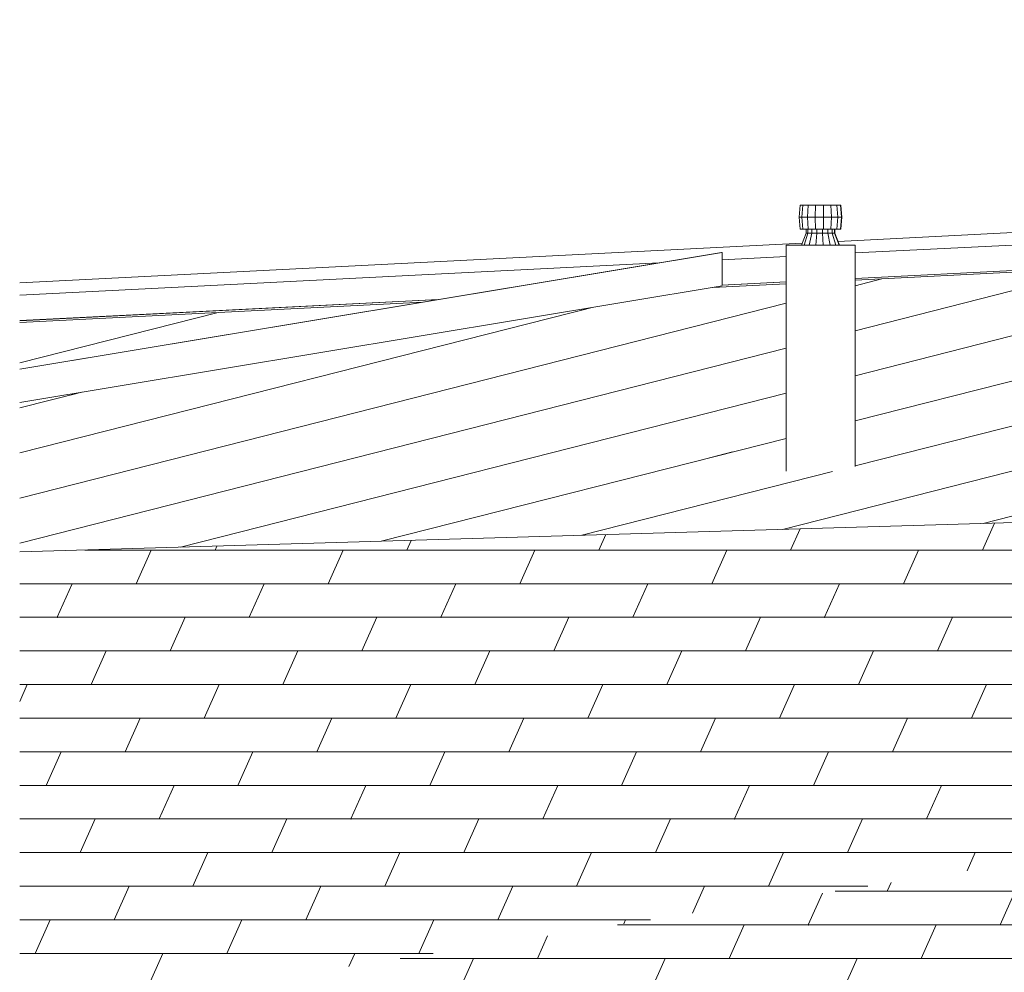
# Model space of a CAD drawing. Header units: millimetres. Extents: x -65 to 293624, y -1905 to 31061.
# Tile 156 of 256: x 104402 to 107373, y 23533 to 26406. Entities that reach past the tile are written whole.
import ezdxf

# ---------------------------------------------------------------- set-up
doc = ezdxf.new("R2010")
doc.units = ezdxf.units.MM
doc.header["$MEASUREMENT"] = 0
for name, color, linetype in [('00 2D joon.AR', 7, 'Continuous'), ('1239 KVJVK varustus katusel.AR', 7, 'Continuous'), ('1248 Vihmaveerennid.AR', 7, 'Continuous'), ('1263 Katusekate - plekk.AR', 7, 'Continuous')]:
    doc.layers.add(name, color=color, linetype=linetype)

# ---------------------------------------------------------------- blocks, each defined once
blk = doc.blocks.new('Section Element_1325_3', base_point=(20443.1, 12361.4))
at = {"layer": '1248 Vihmaveerennid.AR', "color": 7, "linetype": 'Continuous', "lineweight": 13}
for p, q in [((106520, 25703.8), (104401.9, 25352.4)), ((106521.5, 25703.8), (104401.9, 25352.1)), ((106521.5, 25703.8), (106520, 25703.8)), ((106521.5, 25605.3), (106521.5, 25703.8)), ((106521.5, 25603.2), (104401.9, 25251.5))]:
    blk.add_line(p, q, dxfattribs=at)
blk = doc.blocks.new('Section Element_1400_3', base_point=(20443.1, 12361.4))
at = {"layer": '1248 Vihmaveerennid.AR', "color": 7, "linetype": 'Continuous', "lineweight": 13}
for p, q in [((106871.6, 25737.4), (117550.9, 26277.5)), ((106922.6, 25702.4), (117550.9, 26239.9)), ((106922.6, 25625.7), (117550.9, 26163.3)), ((106922.6, 25625.6), (117550.9, 26163.1)), ((104401.9, 25612.5), (106763.6, 25731.9)), ((104401.9, 25574.9), (106331.3, 25672.5)), ((106521.5, 25682.1), (106714.7, 25691.9)), ((106521.2, 25605.3), (106714.6, 25615.1)), ((106521.5, 25605.4), (106714.6, 25615.2)), ((104401.9, 25498.3), (105666.5, 25562.2)), ((104401.9, 25498.1), (105665.1, 25562))]:
    blk.add_line(p, q, dxfattribs=at)
blk = doc.blocks.new('Section Element_1415_3', base_point=(20443.1, 12361.4))
at = {"layer": '1263 Katusekate - plekk.AR', "linetype": 'Continuous', "lineweight": 0, "true_color": 0x000000}
h = blk.add_hatch(dxfattribs=at)
h.set_pattern_fill('Valtsplekk_1_0003', color=178, style=0, pattern_type=2)
h.set_pattern_definition([(14.25803, (89987.18, 24697.27), (534.76955, 0.0002), [])])
h.paths.add_polyline_path([(104401.9, 25251.5), (104401.9, 24800.4), (115361.9, 25125.5), (115361.9, 25135.1), (115357.5, 25220.5), (115361.9, 25221.3), (115361.9, 25229.9), (115363.9, 25228.8), (115363.9, 25221.6), (122464.8, 26406.1), (117758.8, 26168.2), (117758.8, 25799), (117756.5, 25794.6), (117738.7, 25789.9), (117708.1, 25785.5), (117669.4, 25782.1), (117628.5, 25780.2), (117591.6, 25780.1), (117564.4, 25781.8), (117550.9, 25785.1), (117550.9, 26157.7), (106922.6, 25620.3), (106922.6, 25058), (106920.3, 25053.7), (106902.5, 25048.9), (106871.9, 25044.5), (106833.2, 25041.1), (106792.3, 25039.2), (106755.4, 25039.1), (106728.1, 25040.8), (106714.6, 25044.1), (106714.6, 25609.8), (106494, 25598.6)])
h = blk.add_hatch(dxfattribs=at)
h.set_pattern_fill('Valtsplekk_1_0003', color=178, style=0, pattern_type=2)
h.set_pattern_definition([(14.258, (89987.18, 24697.27), (534.7695, 0.0002), [])])
h.paths.add_polyline_path([(104401.9, 25251.5), (104401.9, 25248.4), (106518.1, 25599.9), (106494, 25598.6)])
h = blk.add_hatch(dxfattribs=at)
h.set_pattern_fill('Valtsplekk_1_0003', color=178, style=0, pattern_type=2)
h.set_pattern_definition([(14.258, (89987.18, 24697.27), (534.7695, 0.0002), [])])
h.paths.add_polyline_path([(104401.9, 25492.9), (104401.9, 25352.4), (105619.6, 25554.4)])
h = blk.add_hatch(dxfattribs=at)
h.set_pattern_fill('Valtsplekk_1_0003', color=178, style=0, pattern_type=2)
h.set_pattern_definition([(14.258, (89987.18, 24697.27), (534.7695, 0.0002), [])])
h.paths.add_polyline_path([(106405.7, 25081.4), (106728.1, 25040.8), (106714.6, 25044.1), (106714.6, 25085.7), (106596.2, 25100.5), (106569.7, 25102.2), (106532.8, 25102.1), (106521.9, 25101.6), (106520.4, 25101.9), (106500.5, 25103.7), (106485, 25104.6), (106463.2, 25104.6), (106438.6, 25103.5), (106415, 25101.6), (106395.8, 25099.2), (106384, 25096.6), (106381.4, 25094.2), (106388.5, 25092.4), (106402.5, 25090), (106404.1, 25089.8), (106398.1, 25088.5), (106393.7, 25084.4)])
at = {"layer": '1263 Katusekate - plekk.AR', "color": 7, "linetype": 'Continuous', "lineweight": 13}
for p, q in [((117550.9, 26157.7), (106922.6, 25620.3)), ((106714.6, 25609.8), (106494, 25598.6)), ((105619.6, 25554.4), (104401.9, 25492.9))]:
    blk.add_line(p, q, dxfattribs=at)
blk = doc.blocks.new('*X1520', base_point=(20443.1, 12361.4))
at = {"layer": '1263 Katusekate - plekk.AR', "color": 7, "linetype": 'Continuous', "lineweight": 13}
for p, q in [((106757, 24870.3), (106728.4, 24806.2)), ((107343.7, 24887.7), (107307.3, 24806.2)), ((106170.3, 24852.9), (106149.5, 24806.2)), ((104996.9, 24818.1), (104991.6, 24806.2)), ((105583.6, 24835.5), (105570.6, 24806.2)), ((104598.6, 24806.2), (104605.7, 24806.2)), ((104605.7, 24806.2), (105763.5, 24806.2)), ((104798.6, 24806.2), (104753.4, 24704.8)), ((105377.6, 24806.2), (105332.3, 24704.8)), ((105763.5, 24806.2), (106921.4, 24806.2)), ((105956.5, 24806.2), (105911.2, 24704.8)), ((106535.4, 24806.2), (106490.2, 24704.8)), ((106921.4, 24806.2), (108079.2, 24806.2)), ((107114.4, 24806.2), (107069.1, 24704.8)), ((104560.4, 24704.8), (104401.9, 24704.8)), ((104401.9, 24704.8), (104560.4, 24704.8)), ((104560.4, 24704.8), (104515.1, 24603.4)), ((105332.3, 24704.8), (104560.4, 24704.8)), ((104560.4, 24704.8), (104753.4, 24704.8)), ((104753.4, 24704.8), (105525.3, 24704.8)), ((105139.3, 24704.8), (105094, 24603.4)), ((105718.2, 24704.8), (105332.3, 24704.8)), ((105525.3, 24704.8), (105718.2, 24704.8)), ((105718.2, 24704.8), (105673, 24603.4)), ((106490.2, 24704.8), (105718.2, 24704.8)), ((105718.2, 24704.8), (105911.2, 24704.8)), ((105911.2, 24704.8), (106683.1, 24704.8)), ((106297.2, 24704.8), (106251.9, 24603.4)), ((106876.1, 24704.8), (106490.2, 24704.8)), ((106683.1, 24704.8), (106876.1, 24704.8)), ((106876.1, 24704.8), (106830.8, 24603.4)), ((107648, 24704.8), (106876.1, 24704.8)), ((106876.1, 24704.8), (107069.1, 24704.8)), ((107069.1, 24704.8), (107841, 24704.8)), ((104401.9, 24603.4), (104515.1, 24603.4)), ((104401.9, 24603.4), (104515.1, 24603.4)), ((104515.1, 24603.4), (105287, 24603.4)), ((104515.1, 24603.4), (105673, 24603.4)), ((104901.1, 24603.4), (104855.8, 24502)), ((105287, 24603.4), (105673, 24603.4)), ((105480, 24603.4), (105434.7, 24502)), ((105673, 24603.4), (106444.9, 24603.4)), ((105673, 24603.4), (106830.8, 24603.4)), ((106058.9, 24603.4), (106013.6, 24502)), ((106444.9, 24603.4), (106830.8, 24603.4)), ((106637.8, 24603.4), (106592.6, 24502)), ((106830.8, 24603.4), (107602.7, 24603.4)), ((106830.8, 24603.4), (107988.7, 24603.4)), ((107216.8, 24603.4), (107171.5, 24502)), ((104401.9, 24502), (104469.8, 24502)), ((104469.8, 24502), (105627.7, 24502)), ((104662.8, 24502), (104617.5, 24400.6)), ((105241.7, 24502), (105196.4, 24400.6)), ((105627.7, 24502), (106785.5, 24502)), ((105820.7, 24502), (105775.4, 24400.6)), ((106399.6, 24502), (106354.3, 24400.6)), ((106785.5, 24502), (107943.4, 24502)), ((106978.5, 24502), (106933.2, 24400.6)), ((104424.5, 24400.6), (104401.9, 24349.9)), ((104424.5, 24400.6), (104401.9, 24400.6)), ((104401.9, 24400.6), (104424.5, 24400.6)), ((105196.4, 24400.6), (104424.5, 24400.6)), ((104424.5, 24400.6), (104617.5, 24400.6)), ((104617.5, 24400.6), (105389.4, 24400.6)), ((105003.5, 24400.6), (104958.2, 24299.2)), ((105582.4, 24400.6), (105196.4, 24400.6)), ((105389.4, 24400.6), (105582.4, 24400.6)), ((105582.4, 24400.6), (105537.1, 24299.2)), ((106354.3, 24400.6), (105582.4, 24400.6)), ((105582.4, 24400.6), (105775.4, 24400.6)), ((105775.4, 24400.6), (106547.3, 24400.6)), ((106161.3, 24400.6), (106116, 24299.2)), ((106740.3, 24400.6), (106354.3, 24400.6)), ((106547.3, 24400.6), (106740.3, 24400.6)), ((106740.3, 24400.6), (106695, 24299.2)), ((107512.2, 24400.6), (106740.3, 24400.6)), ((106740.3, 24400.6), (106933.2, 24400.6)), ((106933.2, 24400.6), (107705.1, 24400.6)), ((107319.2, 24400.6), (107273.9, 24299.2)), ((104401.9, 24299.2), (105151.2, 24299.2)), ((104401.9, 24299.2), (105537.1, 24299.2)), ((104765.2, 24299.2), (104719.9, 24197.8)), ((105151.2, 24299.2), (105537.1, 24299.2)), ((105344.1, 24299.2), (105298.9, 24197.8)), ((105537.1, 24299.2), (106309, 24299.2)), ((105537.1, 24299.2), (106695, 24299.2)), ((105923.1, 24299.2), (105877.8, 24197.8)), ((106309, 24299.2), (106695, 24299.2)), ((106502, 24299.2), (106456.7, 24197.8)), ((106695, 24299.2), (107466.9, 24299.2)), ((106695, 24299.2), (107852.8, 24299.2)), ((107080.9, 24299.2), (107035.6, 24197.8)), ((104401.9, 24197.8), (105491.8, 24197.8)), ((104526.9, 24197.8), (104481.7, 24096.5)), ((105105.9, 24197.8), (105060.6, 24096.5)), ((105491.8, 24197.8), (106649.7, 24197.8)), ((105684.8, 24197.8), (105639.5, 24096.5)), ((106263.7, 24197.8), (106218.4, 24096.5)), ((106649.7, 24197.8), (107807.5, 24197.8)), ((106842.7, 24197.8), (106797.4, 24096.5)), ((105060.6, 24096.5), (104401.9, 24096.5)), ((104401.9, 24096.5), (104481.7, 24096.5)), ((104481.7, 24096.5), (105253.6, 24096.5)), ((104867.6, 24096.5), (104822.3, 23995.1)), ((105446.5, 24096.5), (105060.6, 24096.5)), ((105253.6, 24096.5), (105446.5, 24096.5)), ((105446.5, 24096.5), (105401.3, 23995.1)), ((106218.4, 24096.5), (105446.5, 24096.5)), ((105446.5, 24096.5), (105639.5, 24096.5)), ((105639.5, 24096.5), (106411.4, 24096.5)), ((106025.5, 24096.5), (105980.2, 23995.1)), ((106604.4, 24096.5), (106218.4, 24096.5)), ((106411.4, 24096.5), (106604.4, 24096.5)), ((106604.4, 24096.5), (106559.1, 23995.1)), ((107376.3, 24096.5), (106604.4, 24096.5)), ((106604.4, 24096.5), (106797.4, 24096.5)), ((106797.4, 24096.5), (107569.3, 24096.5)), ((107183.3, 24096.5), (107138, 23995.1)), ((104401.9, 23995.1), (105015.3, 23995.1)), ((104401.9, 23995.1), (105401.3, 23995.1)), ((104629.4, 23995.1), (104584.1, 23893.7)), ((105015.3, 23995.1), (105401.3, 23995.1)), ((105208.3, 23995.1), (105163, 23893.7)), ((105401.3, 23995.1), (106173.2, 23995.1)), ((105401.3, 23995.1), (106559.1, 23995.1)), ((105787.2, 23995.1), (105741.9, 23893.7)), ((106173.2, 23995.1), (106559.1, 23995.1)), ((106366.1, 23995.1), (106320.9, 23893.7)), ((106559.1, 23995.1), (107331, 23995.1)), ((106559.1, 23995.1), (107717, 23995.1)), ((106945.1, 23995.1), (106899.8, 23893.7)), ((107331, 23995.1), (107717, 23995.1)), ((104401.9, 23893.7), (105356, 23893.7)), ((104970, 23893.7), (104924.7, 23792.3)), ((105356, 23893.7), (106513.8, 23893.7)), ((105549, 23893.7), (105503.7, 23792.3)), ((106127.9, 23893.7), (106082.6, 23792.3)), ((106513.8, 23893.7), (107618, 23893.7)), ((106706.8, 23893.7), (106661.5, 23792.3)), ((107285.7, 23893.7), (107261.1, 23838.5)), ((104924.7, 23792.3), (104401.9, 23792.3)), ((104401.9, 23792.3), (105117.7, 23792.3)), ((104731.8, 23792.3), (104686.5, 23690.9)), ((105310.7, 23792.3), (104924.7, 23792.3)), ((105117.7, 23792.3), (105310.7, 23792.3)), ((105310.7, 23792.3), (105265.4, 23690.9)), ((106082.6, 23792.3), (105310.7, 23792.3)), ((105310.7, 23792.3), (105503.7, 23792.3)), ((105503.7, 23792.3), (106275.6, 23792.3)), ((105889.6, 23792.3), (105844.3, 23690.9)), ((106468.6, 23792.3), (106082.6, 23792.3)), ((106275.6, 23792.3), (106468.6, 23792.3)), ((106468.6, 23792.3), (106432, 23710.4)), ((106961.7, 23792.3), (106468.6, 23792.3)), ((106468.6, 23792.3), (106661.5, 23792.3)), ((106661.5, 23792.3), (106961.7, 23792.3)), ((104401.9, 23690.9), (104879.5, 23690.9)), ((104401.9, 23690.9), (105265.4, 23690.9)), ((104493.5, 23690.9), (104448.2, 23589.5)), ((104879.5, 23690.9), (105265.4, 23690.9)), ((105072.4, 23690.9), (105027.1, 23589.5)), ((105265.4, 23690.9), (106037.3, 23690.9)), ((105265.4, 23690.9), (106305.5, 23690.9)), ((105651.4, 23690.9), (105606.1, 23589.5)), ((106037.3, 23690.9), (106305.5, 23690.9)), ((106230.3, 23690.9), (106224.7, 23678.4)), ((104401.9, 23589.5), (105220.1, 23589.5)), ((104834.2, 23589.5), (104788.9, 23488.1)), ((105220.1, 23589.5), (105649.2, 23589.5)), ((105413.1, 23589.5), (105395.6, 23550.3))]:
    blk.add_line(p, q, dxfattribs=at)
for p in [(104515.1, 24603.4), (104515.1, 24603.4), (104515.1, 24603.4), (104515.1, 24603.4), (105673, 24603.4), (105673, 24603.4), (105673, 24603.4), (105673, 24603.4), (106830.8, 24603.4), (106830.8, 24603.4), (106830.8, 24603.4), (106830.8, 24603.4), (105537.1, 24299.2), (105537.1, 24299.2), (105537.1, 24299.2), (105537.1, 24299.2), (106695, 24299.2), (106695, 24299.2), (106695, 24299.2), (106695, 24299.2), (105401.3, 23995.1), (105401.3, 23995.1), (105401.3, 23995.1), (105401.3, 23995.1), (106559.1, 23995.1), (106559.1, 23995.1), (106559.1, 23995.1), (106559.1, 23995.1), (105265.4, 23690.9), (105265.4, 23690.9), (105265.4, 23690.9), (105265.4, 23690.9)]:
    blk.add_point(p, dxfattribs=at)
blk = doc.blocks.new('Section Element_1416_3', base_point=(20443.1, 12361.4))
at = {"layer": '1263 Katusekate - plekk.AR', "color": 7, "linetype": 'Continuous', "lineweight": 13}
blk.add_line((115361.9, 25125.5), (104401.9, 24800.4), dxfattribs=at)
at = {"layer": '1263 Katusekate - plekk.AR', "lineweight": 0}
blk.add_blockref('*X1520', (20443.1, 12361.4), dxfattribs=at)
blk = doc.blocks.new('*X1546', base_point=(20443.1, 12361.4))
at = {"layer": '1263 Katusekate - plekk.AR', "color": 7, "linetype": 'Continuous', "lineweight": 13}
for p, q in [((107031.3, 23803), (107019.6, 23776.9)), ((106824, 23771), (106781.4, 23675.5)), ((107598.6, 23776.9), (106862.6, 23776.9)), ((106862.6, 23776.9), (107019.6, 23776.9)), ((107019.6, 23776.9), (107791.5, 23776.9)), ((107405.6, 23776.9), (107360.3, 23675.5)), ((106206.3, 23675.5), (106395.4, 23675.5)), ((106206.3, 23675.5), (106781.4, 23675.5)), ((106395.4, 23675.5), (106781.4, 23675.5)), ((106588.4, 23675.5), (106543.1, 23574.1)), ((106781.4, 23675.5), (107553.3, 23675.5)), ((106781.4, 23675.5), (107939.2, 23675.5)), ((107167.3, 23675.5), (107122, 23574.1)), ((105994.9, 23642.9), (105964.2, 23574.1)), ((105550, 23574.1), (105578.2, 23574.1)), ((105578.2, 23574.1), (106736.1, 23574.1)), ((105771.2, 23574.1), (105725.9, 23472.7)), ((106350.1, 23574.1), (106304.9, 23472.7)), ((106736.1, 23574.1), (107894, 23574.1)), ((106929.1, 23574.1), (106883.8, 23472.7))]:
    blk.add_line(p, q, dxfattribs=at)
blk.add_point((106781.4, 23675.5), dxfattribs=at)
blk.add_point((106781.4, 23675.5), dxfattribs=at)
blk.add_point((106781.4, 23675.5), dxfattribs=at)
blk.add_point((106781.4, 23675.5), dxfattribs=at)
blk = doc.blocks.new('Section Element_1437_3', base_point=(20443.1, 12361.4))
at = {"layer": '1263 Katusekate - plekk.AR', "lineweight": 0}
blk.add_blockref('*X1546', (20443.1, 12361.4), dxfattribs=at)
blk = doc.blocks.new('Section Element_2985_3', base_point=(20443.1, 12361.4))
at = {"layer": '1239 KVJVK varustus katusel.AR', "color": 7, "linetype": 'Continuous', "lineweight": 13}
for p, q in [((106714.6, 25044.1), (106714.6, 25726.3)), ((106728.1, 25726.3), (106714.6, 25726.3)), ((106755.4, 25726.3), (106728.1, 25726.3)), ((106792.3, 25726.3), (106755.4, 25726.3)), ((106833.2, 25726.3), (106792.3, 25726.3)), ((106871.9, 25726.3), (106833.2, 25726.3)), ((106902.5, 25726.3), (106871.9, 25726.3)), ((106920.3, 25726.3), (106902.5, 25726.3)), ((106922.6, 25726.3), (106920.3, 25726.3)), ((106922.6, 25726.3), (106922.6, 25058))]:
    blk.add_line(p, q, dxfattribs=at)
blk = doc.blocks.new('Section Element_2986_3', base_point=(20443.1, 12361.4))
at = {"layer": '1239 KVJVK varustus katusel.AR', "color": 7, "linetype": 'Continuous', "lineweight": 13}
for p, q in [((106757.5, 25846.3), (106754.2, 25810.3)), ((106765.4, 25846.3), (106757.5, 25846.3)), ((106765.4, 25846.3), (106762.6, 25810.3)), ((106781.4, 25846.3), (106765.4, 25846.3)), ((106781.4, 25846.3), (106779.5, 25810.3)), ((106803.1, 25846.3), (106781.4, 25846.3)), ((106803.1, 25846.3), (106802.3, 25810.3)), ((106827.2, 25846.3), (106803.1, 25846.3)), ((106849.9, 25846.3), (106827.2, 25846.3)), ((106827.7, 25810.3), (106827.2, 25846.3)), ((106867.9, 25846.3), (106849.9, 25846.3)), ((106851.6, 25810.3), (106849.9, 25846.3)), ((106878.4, 25846.3), (106867.9, 25846.3)), ((106870.5, 25810.3), (106867.9, 25846.3)), ((106879.8, 25846.3), (106878.4, 25846.3)), ((106881.5, 25810.3), (106878.4, 25846.3)), ((106883, 25810.3), (106879.8, 25846.3)), ((106762.6, 25810.3), (106754.2, 25810.3)), ((106754.2, 25810.3), (106757.5, 25774.3)), ((106779.5, 25810.3), (106762.6, 25810.3)), ((106762.6, 25810.3), (106765.4, 25774.3)), ((106802.3, 25810.3), (106779.5, 25810.3)), ((106779.5, 25810.3), (106781.4, 25774.3)), ((106827.7, 25810.3), (106802.3, 25810.3)), ((106802.3, 25810.3), (106803.1, 25774.3)), ((106827.2, 25774.3), (106827.7, 25810.3)), ((106851.6, 25810.3), (106827.7, 25810.3)), ((106849.9, 25774.3), (106851.6, 25810.3)), ((106870.5, 25810.3), (106851.6, 25810.3)), ((106867.9, 25774.3), (106870.5, 25810.3)), ((106881.5, 25810.3), (106870.5, 25810.3)), ((106878.4, 25774.3), (106881.5, 25810.3)), ((106879.8, 25774.3), (106883, 25810.3)), ((106883, 25810.3), (106881.5, 25810.3)), ((106757.5, 25774.3), (106765.4, 25774.3)), ((106775, 25762.3), (106761.4, 25726.3)), ((106765.4, 25774.3), (106781.4, 25774.3)), ((106780.7, 25762.3), (106768.8, 25726.3)), ((106775, 25774.3), (106775, 25762.3)), ((106780.7, 25762.3), (106775, 25762.3)), ((106780.7, 25774.3), (106780.7, 25762.3)), ((106792.1, 25762.3), (106780.7, 25762.3)), ((106781.4, 25774.3), (106803.1, 25774.3)), ((106792.1, 25762.3), (106783.9, 25726.3)), ((106792.1, 25774.3), (106792.1, 25762.3)), ((106807.6, 25762.3), (106792.1, 25762.3)), ((106803.1, 25774.3), (106827.2, 25774.3)), ((106807.6, 25762.3), (106804.1, 25726.3)), ((106807.6, 25774.3), (106807.6, 25762.3)), ((106824.7, 25762.3), (106807.6, 25762.3)), ((106824.7, 25762.3), (106824.7, 25774.3)), ((106826.6, 25726.3), (106824.7, 25762.3)), ((106840.9, 25762.3), (106824.7, 25762.3)), ((106827.2, 25774.3), (106849.9, 25774.3)), ((106840.9, 25762.3), (106840.9, 25774.3)), ((106847.9, 25726.3), (106840.9, 25762.3)), ((106853.7, 25762.3), (106840.9, 25762.3)), ((106849.9, 25774.3), (106867.9, 25774.3)), ((106853.7, 25762.3), (106853.7, 25774.3)), ((106864.7, 25726.3), (106853.7, 25762.3)), ((106861.2, 25762.3), (106853.7, 25762.3)), ((106861.2, 25762.3), (106861.2, 25774.3)), ((106874.5, 25726.3), (106861.2, 25762.3)), ((106862.2, 25762.3), (106861.2, 25762.3)), ((106862.2, 25762.3), (106862.2, 25774.3)), ((106875.8, 25726.3), (106862.2, 25762.3)), ((106867.9, 25774.3), (106878.4, 25774.3)), ((106878.4, 25774.3), (106879.8, 25774.3))]:
    blk.add_line(p, q, dxfattribs=at)

msp = doc.modelspace()

# ---------------------------------------------------------------- hatches: boundary and pattern name
at = {"layer": '00 2D joon.AR', "linetype": 'Continuous', "lineweight": 0, "true_color": 0xb1b1b1}
msp.add_hatch(color=253, dxfattribs=at).paths.add_polyline_path([(104766.6, 25085.4), (104766.7, 25085.4), (104766.7, 25085.4)])

# ---------------------------------------------------------------- block references
at = {"layer": '1239 KVJVK varustus katusel.AR', "lineweight": 0}
for name in ['Section Element_2986_3', 'Section Element_2985_3']:
    msp.add_blockref(name, (20443.1, 12361.4), dxfattribs=at)
at = {"layer": '1248 Vihmaveerennid.AR', "lineweight": 0}
for name in ['Section Element_1400_3', 'Section Element_1325_3']:
    msp.add_blockref(name, (20443.1, 12361.4), dxfattribs=at)
at = {"layer": '1263 Katusekate - plekk.AR', "lineweight": 0}
for name in ['Section Element_1415_3', 'Section Element_1437_3', 'Section Element_1416_3']:
    msp.add_blockref(name, (20443.1, 12361.4), dxfattribs=at)

doc.saveas('drawing.dxf')
